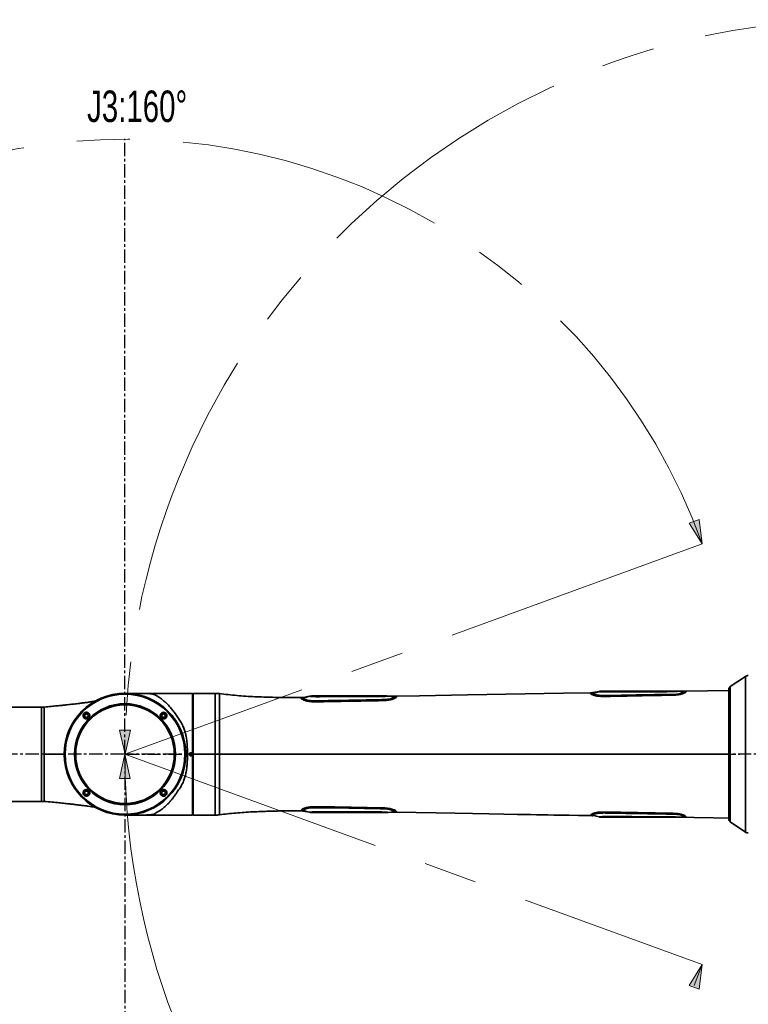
# Model space of a CAD drawing. Header units: millimetres. Extents: x -4 to 420, y 0 to 297.
# Tile 5 of 15: x 112 to 147, y 166 to 213. Entities that reach past the tile are written whole.
import ezdxf

# ---------------------------------------------------------------- set-up
doc = ezdxf.new("R2010")
doc.units = ezdxf.units.MM
doc.linetypes.add('CENTERX2', pattern=[20.32, 12.7, -2.54, 2.54, -2.54])
doc.layers.get('0').update_dxf_attribs({"lineweight": 18})
doc.layers.add('中心线层', color=6, linetype='CENTERX2', lineweight=25)
doc.layers.add('标注层', color=150, linetype='Continuous', lineweight=18)
doc.styles.add('SLDTEXTSTYLE0', font='txt', dxfattribs={"width": 0.7})

# ---------------------------------------------------------------- blocks, each defined once
blk = doc.blocks.new('块1')
at = {"linetype": 'Continuous'}
blk.add_hatch(color=7, dxfattribs=at).paths.add_polyline_path([(5474.3, 5769.8), (5448.8, 5654.8), (5499.8, 5654.8)], flags=0)
at = {"color": 7, "linetype": 'Continuous', "lineweight": 18}
for p, q in [((5474.3, 5769.8), (5448.8, 5654.8)), ((5499.8, 5654.8), (5474.3, 5769.8)), ((5448.8, 5654.8), (5499.8, 5654.8))]:
    blk.add_line(p, q, dxfattribs=at)
blk = doc.blocks.new('SW_CENTERMARKSYMBOL_0_1')
at = {"layer": '中心线层', "color": 0}
blk.add_line((-1, 0), (-700.5, 0), dxfattribs=at)
blk = doc.blocks.new('SW_CENTERMARKSYMBOL_2')
at = {"layer": '中心线层', "color": 0}
for p, q in [((0, 1), (0, 586.5)), ((-1, 0), (-586.5, 0)), ((0, 0), (-0.5, 0)), ((0, 0), (0, 0.5)), ((0, 0), (0, -0.5)), ((0, 0), (0.5, 0)), ((1, 0), (586.5, 0)), ((0, -1), (0, -586.5))]:
    blk.add_line(p, q, dxfattribs=at)
blk = doc.blocks.new('1')
at = {"color": 0, "linetype": 'CENTERX2', "lineweight": 18}
for p, q in [((-7.46701, 10.07119), (-35, 0.05)), ((-35, 0.05), (-7.46701, -9.97119))]:
    blk.add_line(p, q, dxfattribs=at)
at = {"color": 0, "linetype": 'Continuous', "lineweight": 35}
for p, q in [((-5.41346, 3.75707), (-6.13405, 3.26962)), ((-5.41346, -3.65707), (-5.41346, 3.75707)), ((-31.915, 2.95), (-35, 2.95)), ((-31.915, 2.95), (-31.915, 2.95)), ((-31.78515, 0.05), (-31.78515, 2.94965)), ((-31.76015, 2.92473), (-31.76015, -2.825)), ((-31.76, 2.92473), (-31.76015, 2.92473)), ((-31.76, 2.92473), (-31.76, -2.825)), ((-30.7, 2.95), (-31.75, 2.95)), ((-31.75, 2.94987), (-31.75, 0.05)), ((-30.7, 2.95001), (-30.7, 0.05002)), ((-30.5, 2.95399), (-30.5, 0.05)), ((-26.49779, 2.75716), (-26.19779, 2.81531)), ((-25.82277, 2.825), (-22.8241, 2.825)), ((-22.8241, 2.825), (-22.8241, 2.79995)), ((-22.44907, 2.82367), (-22.14907, 2.81568)), ((-22.14948, 2.80584), (-22.14907, 2.81568)), ((-22.14907, 2.81568), (-22.13478, 2.81548)), ((-22.04907, 2.81522), (-22.04907, 2.80898)), ((-12.39058, 3.04096), (-12.69058, 2.98674)), ((-12.39058, 3.04096), (-12.39057, 3.04039)), ((-8.34186, 3.05469), (-8.64186, 3.05067)), ((-8.34186, 3.04804), (-8.34327, 3.03564)), ((-8.34186, 3.05468), (-8.34186, 3.04804)), ((-8.24203, 3.04475), (-8.24186, 3.05298)), ((-6.2, 3.09187), (-8.24186, 3.05623)), ((-8.24186, 3.05623), (-8.24186, 3.05298)), ((-8.24186, 3.05298), (-8.24186, 3.04892)), ((-6.2, 1.06662), (-6.2, 3.14537)), ((-6.13405, 3.26962), (-6.13405, -3.16962)), ((-31.75, 2.8), (-31.76, 2.8)), ((-26.59779, 2.74736), (-26.59779, 2.74096)), ((-26.52961, 2.75228), (-26.49779, 2.75716)), ((-26.49779, 2.75716), (-26.49738, 2.74689)), ((-26.19685, 2.81239), (-26.19739, 2.81363)), ((-38.985, 2.3), (-61.6, 2.3)), ((-38.985, 2.3), (-38.985, 1.175)), ((-38.975, 1.925), (-38.985, 1.925)), ((-38.975, -2.2), (-38.975, 2.3)), ((-38.975, 2.3), (-38.85, 2.3)), ((-38.85, 2.3), (-38.85, 0.05)), ((-31.75, 1.425), (-31.76, 1.425)), ((-38.985, 1.175), (-38.985, -2.2)), ((-38.985, 0.9875), (-38.975, 0.9875)), ((-6.2, -3.04537), (-6.2, 1.06662)), ((-38.85, 0.05), (-38.85, -2.2)), ((-31.78515, -2.85), (-31.78515, 0.05)), ((-31.75, 0.05), (-30.7, 0.05)), ((-31.75, 0.05), (-31.75, -2.85816)), ((-30.7, 0.05), (-30.7, -2.85001)), ((-30.5, 0.05), (-6.2, 0.05)), ((-30.5, 0.05), (-30.5, -2.83619)), ((-38.985, -1.825), (-38.975, -1.825)), ((-61.6, -2.2), (-38.985, -2.2)), ((-38.975, -2.2), (-38.85, -2.2)), ((-31.76, -2.7), (-31.75, -2.7)), ((-26.52961, -2.65227), (-26.49779, -2.65715)), ((-26.49738, -2.64689), (-26.49779, -2.65715)), ((-26.19779, -2.7153), (-26.49779, -2.65715)), ((-26.19779, -2.71455), (-26.19739, -2.71362)), ((-26.19739, -2.71362), (-26.19685, -2.71238)), ((-22.8241, -2.72499), (-25.82277, -2.72499)), ((-22.8241, -2.69994), (-22.8241, -2.72499)), ((-22.14907, -2.71568), (-22.44907, -2.72366)), ((-22.14907, -2.71568), (-22.14948, -2.70584)), ((-22.14907, -2.71568), (-22.13478, -2.71547)), ((-35, -2.85), (-31.78515, -2.85)), ((-31.78515, -2.85), (-31.76015, -2.825)), ((-31.76015, -2.825), (-31.76, -2.825)), ((-31.75, -2.85), (-30.7, -2.85)), ((-12.69057, -2.88162), (-12.69057, -2.88674)), ((-12.39057, -2.94038), (-12.39058, -2.94096)), ((-8.65023, -2.94829), (-8.34294, -2.93625)), ((-8.34186, -2.95468), (-8.64186, -2.95066)), ((-8.34186, -2.94803), (-8.34186, -2.95468)), ((-8.34186, -2.95468), (-8.34186, -2.95274)), ((-8.24186, -2.94891), (-8.24186, -2.95768)), ((-6.13405, -3.16962), (-5.41346, -3.65707))]:
    blk.add_line(p, q, dxfattribs=at)
for points in [[(-31.78515, 2.94965), (-31.83458, 2.94967), (-31.87343, 2.94968)], [(-31.78008, 2.94465), (-31.77043, 2.93501), (-31.76286, 2.92743)], [(-22.14863, 2.79365), (-22.3019, 2.80732), (-22.45516, 2.821)], [(-12.79058, 2.97683), (-14.08099, 2.95431), (-18.6592, 2.87439), (-20.94831, 2.83444), (-22.04907, 2.81522)], [(-8.34327, 3.03564), (-8.34356, 3.03309), (-8.3629, 3.00916), (-8.421, 2.97676), (-8.52906, 2.94259), (-8.67667, 2.91764), (-8.93164, 2.90313), (-9.20148, 2.89866), (-9.47723, 2.89412), (-9.75298, 2.88957), (-10.61962, 2.87528), (-11.33581, 2.86347), (-12.04773, 2.85169), (-12.21738, 2.85043), (-12.38274, 2.85794), (-12.52733, 2.87944), (-12.62723, 2.9113), (-12.67632, 2.94298), (-12.68998, 2.96724), (-12.69058, 2.98674)], [(-12.38356, 3.03874), (-12.53509, 2.99906), (-12.68661, 2.95938)], [(-8.34294, 3.03626), (-8.49658, 3.04228), (-8.65023, 3.04829)], [(-26.1917, 2.81343), (-26.34496, 2.77386), (-26.49823, 2.7343)], [(-22.15081, 2.79353), (-22.16642, 2.76865), (-22.22283, 2.73266), (-22.27129, 2.71287), (-22.33329, 2.69408), (-22.48745, 2.66579), (-22.73011, 2.65083), (-22.9843, 2.64646), (-23.24463, 2.64208), (-23.50495, 2.63768), (-24.32308, 2.62366), (-24.81893, 2.61534), (-25.31474, 2.60785), (-25.80423, 2.60194), (-25.98074, 2.6009), (-26.1545, 2.60887), (-26.31052, 2.63387), (-26.37344, 2.65196), (-26.42265, 2.67166), (-26.48002, 2.70843), (-26.49689, 2.73568), (-26.49779, 2.75716)], [(-26.49641, -2.63476), (-26.34403, -2.6741), (-26.19165, -2.71343)], [(-26.49615, -2.63447), (-26.48002, -2.60842), (-26.42265, -2.57165), (-26.37344, -2.55196), (-26.31052, -2.53387), (-26.1545, -2.50886), (-25.91017, -2.50087), (-25.66228, -2.50346), (-25.40153, -2.50667), (-25.14124, -2.51033), (-24.32308, -2.52365), (-23.57933, -2.53642), (-22.83556, -2.54895), (-22.6599, -2.5529), (-22.48745, -2.56578), (-22.33329, -2.59407), (-22.27129, -2.61286), (-22.22283, -2.63266), (-22.16642, -2.66864), (-22.14993, -2.69491), (-22.14907, -2.71568)], [(-22.45521, -2.721), (-22.30283, -2.7074), (-22.15045, -2.6938)], [(-22.04907, -2.71522), (-21.11514, -2.73153), (-20.16259, -2.74815), (-19.26599, -2.7638), (-18.42531, -2.77848), (-17.6541, -2.79194), (-16.93685, -2.80446), (-16.27355, -2.81604), (-15.66421, -2.82667), (-15.3733, -2.83175), (-15.09652, -2.83658), (-14.83376, -2.84117), (-14.54689, -2.84617), (-14.20517, -2.85214), (-13.81615, -2.85893), (-13.37422, -2.86664), (-12.87936, -2.87528), (-12.79058, -2.87683)], [(-12.68661, -2.85937), (-12.53509, -2.89905), (-12.38356, -2.93874)], [(-8.24187, -2.95623), (-7.85236, -2.96303), (-6.92935, -2.97914), (-6.2, -2.99187)]]:
    blk.add_lwpolyline(points, dxfattribs=at)
for centre, radius in [((-35, 0.05), 2.9), ((-35, 0.05), 2.85981), ((-35, 0.05), 2.40627), ((-35, 0.05), 2.39362), ((-35, 0.05), 2.375), ((-35, 0.05), 2.35), ((-36.83848, 1.88848), 0.085), ((-33.16152, 1.88848), 0.085), ((-36.83848, -1.78848), 0.085), ((-33.16152, -1.78848), 0.085)]:
    blk.add_circle(centre, radius, dxfattribs=at)
at = {"color": 0, "linetype": 'CENTERX2', "lineweight": 18}
for centre, radius, start, end in [((0, 0.05), 35, 275, 265), ((-35, 0.05), 29.3, 20, 340)]:
    blk.add_arc(centre, radius, start, end, dxfattribs=at)
at = {"color": 0, "linetype": 'Continuous', "lineweight": 35}
for centre, radius, start, end in [((-5.27338, 3.55), 0.25, 90, 124.077195), ((-35, 0.05), 2.9, 45, 180.000013), ((-6.05, 3.14537), 0.15, 124.077195, 180), ((-35, 0.05), 2.35, 359.999987, 179.999987), ((-35, 0.05), 2.9, 359.999987, 44.999974), ((-35, 0.05), 2.375, 180.000013, 225), ((-35, 0.05), 2.375, 225, 0.000013), ((-6.05, -3.04537), 0.15, 180, 235.922805), ((-5.27338, -3.45), 0.25, 235.922805, 270)]:
    blk.add_arc(centre, radius, start, end, dxfattribs=at)
for points, knots in [([(-34.30188, 2.9493), (-34.35858, 2.94929), (-34.47236, 2.94928), (-34.62205, 2.94926), (-34.75325, 2.94923), (-34.85702, 2.94925), (-34.90884, 2.9492), (-34.9302, 2.94918)], [0, 0, 0, 0, 0.133009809, 0.266946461, 0.400816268, 0.534549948, 0.628319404, 0.628319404, 0.628319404, 0.628319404]), ([(-34.30188, 2.94929), (-34.29582, 2.94929), (-34.26089, 2.94932), (-34.1971, 2.94919), (-34.10339, 2.94868), (-34.00764, 2.94708), (-33.9131, 2.9434), (-33.83618, 2.93729), (-33.75625, 2.93166), (-33.69363, 2.92452), (-33.637, 2.9118), (-33.61825, 2.88945), (-33.55165, 2.86074), (-33.46841, 2.81732), (-33.35898, 2.75372), (-33.22397, 2.65826), (-33.08844, 2.54592), (-32.95319, 2.41586), (-32.8456, 2.29779), (-32.7593, 2.19375), (-32.69623, 2.11298), (-32.63413, 2.02854), (-32.57243, 1.94064), (-32.51096, 1.84732), (-32.44439, 1.75433), (-32.3773, 1.65846), (-32.31614, 1.55653), (-32.26033, 1.45014), (-32.19945, 1.31444), (-32.13997, 1.14638), (-32.08907, 0.9402), (-32.04863, 0.68906), (-32.02478, 0.39059), (-32.02194, 0.16354), (-32.02052, 0.05)], [0, 0, 0, 0, 0.01431802, 0.08241931, 0.15035132, 0.23970139, 0.32978169, 0.42189574, 0.48958575, 0.55633433, 0.62348544, 0.73337641, 0.84537111, 0.95728657, 1.16341457, 1.37014988, 1.60313675, 1.80483295, 2.01513226, 2.1243796, 2.22939131, 2.3290754, 2.43830899, 2.54347403, 2.64875743, 2.75492171, 2.86108882, 2.96802665, 3.07321459, 3.24962214, 3.42412983, 3.60363505, 3.87118483, 4.13882707, 4.13882707, 4.13882707, 4.13882707]), ([(-31.87343, 2.94968), (-31.8789, 2.94969), (-31.88985, 2.94971), (-31.90356, 2.94984), (-31.91308, 2.94997), (-31.91436, 2.94999), (-31.915, 2.95)], [0, 0, 0, 0, 0.0103941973, 0.0207823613, 0.0311502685, 0.0415758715, 0.0415758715, 0.0415758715, 0.0415758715]), ([(-31.90288, 2.94984), (-31.89861, 2.9498), (-31.89003, 2.94971), (-31.87897, 2.94969), (-31.87343, 2.94968)], [0, 0, 0, 0, 0.0146836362, 0.0294571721, 0.0294571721, 0.0294571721, 0.0294571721]), ([(-31.78515, 2.94965), (-31.78512, 2.94963), (-31.78506, 2.94959), (-31.7845, 2.94905), (-31.78339, 2.94795), (-31.78178, 2.94635), (-31.78064, 2.94522), (-31.78008, 2.94465)], [0, 0, 0, 0, 0.00089285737, 0.00178761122, 0.00356297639, 0.00534266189, 0.00712566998, 0.00712566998, 0.00712566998, 0.00712566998]), ([(-31.76015, 2.92473), (-31.76051, 2.92509), (-31.76139, 2.92595), (-31.76231, 2.92688), (-31.76286, 2.92743)], [0, 0, 0, 0, 0.00157122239, 0.00382486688, 0.00382486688, 0.00382486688, 0.00382486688]), ([(-31.76286, 2.92743), (-31.76231, 2.92688), (-31.76139, 2.92595), (-31.76051, 2.92509), (-31.76015, 2.92473)], [0, 0, 0, 0, 0.00225351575, 0.00382486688, 0.00382486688, 0.00382486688, 0.00382486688]), ([(-30.49884, 2.93604), (-30.52897, 2.94005), (-30.59571, 2.94894), (-30.66305, 2.94963), (-30.7, 2.95001)], [0, 0, 0, 0, 0.091090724, 0.201830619, 0.201830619, 0.201830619, 0.201830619]), ([(-26.59779, 2.74838), (-26.77504, 2.74808), (-27.22881, 2.7473), (-27.96691, 2.75847), (-28.81307, 2.78807), (-29.66128, 2.8386), (-30.22262, 2.90392), (-30.5, 2.93619)], [0, 0, 0, 0, 0.5317661, 1.36133625, 2.21438562, 3.07186477, 3.90949015, 3.90949015, 3.90949015, 3.90949015]), ([(-26.19779, 2.81531), (-26.19964, 2.81473), (-26.20242, 2.81386), (-26.19092, 2.81093), (-26.16289, 2.80896), (-26.13008, 2.8069), (-26.08417, 2.8035), (-26.00971, 2.7979), (-25.88868, 2.78984), (-25.73244, 2.79281), (-25.56479, 2.79308), (-25.39936, 2.79338), (-25.11585, 2.794), (-24.72994, 2.79502), (-24.24166, 2.79649), (-23.76912, 2.79785), (-23.29659, 2.79948), (-22.98156, 2.79979), (-22.82405, 2.79995)], [0, 0, 0, 0, 0.22784094, 0.34150421, 0.3983915, 0.45523226, 0.51204307, 0.56888264, 0.68233115, 0.83347447, 0.97839121, 1.12328324, 1.26816752, 1.72353537, 2.1375006, 2.55146983, 2.96544159, 3.37940806, 3.37940806, 3.37940806, 3.37940806]), ([(-26.19739, 2.81363), (-26.19754, 2.81397), (-26.19806, 2.8151), (-26.1979, 2.81522), (-26.19779, 2.81531)], [0, 0, 0, 0, 0.00054159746, 0.00180995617, 0.00180995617, 0.00180995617, 0.00180995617]), ([(-26.09779, 2.82497), (-26.09981, 2.82497), (-26.10604, 2.82496), (-26.12224, 2.82425), (-26.14461, 2.82232), (-26.16712, 2.81937), (-26.18538, 2.81633), (-26.19376, 2.81461), (-26.19779, 2.81378)], [0, 0, 0, 0, 0.006025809, 0.018638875, 0.046813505, 0.075480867, 0.088606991, 0.100782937, 0.100782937, 0.100782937, 0.100782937]), ([(-26.09779, 2.825), (-26.09611, 2.825), (-26.09359, 2.825), (-26.06897, 2.825), (-26.03739, 2.825), (-25.99045, 2.825), (-25.91865, 2.825), (-25.86061, 2.825), (-25.82277, 2.825)], [0, 0, 0, 0, 0.068782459, 0.103608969, 0.137509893, 0.16951497, 0.206240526, 0.275021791, 0.275021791, 0.275021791, 0.275021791]), ([(-22.8241, 2.825), (-22.78626, 2.825), (-22.72822, 2.825), (-22.65642, 2.825), (-22.61033, 2.825), (-22.57837, 2.825), (-22.55329, 2.825), (-22.55074, 2.825), (-22.54907, 2.825)], [0, 0, 0, 0, 0.068782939, 0.105503, 0.137511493, 0.169540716, 0.206241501, 0.275023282, 0.275023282, 0.275023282, 0.275023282]), ([(-22.82405, 2.79995), (-22.78821, 2.80066), (-22.7166, 2.80207), (-22.61256, 2.8085), (-22.52404, 2.81442), (-22.4653, 2.81797), (-22.44575, 2.82091), (-22.44991, 2.82326), (-22.44935, 2.82353), (-22.44907, 2.82367)], [0, 0, 0, 0, 0.0474527, 0.094819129, 0.14202526, 0.189278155, 0.252403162, 0.315758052, 0.379118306, 0.379118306, 0.379118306, 0.379118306]), ([(-22.44907, 2.82241), (-22.45307, 2.82258), (-22.47016, 2.82329), (-22.49847, 2.82419), (-22.52514, 2.8248), (-22.54319, 2.82501), (-22.55104, 2.825), (-22.55493, 2.825)], [0, 0, 0, 0, 0.012522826, 0.05345622, 0.080993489, 0.093589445, 0.105892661, 0.105892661, 0.105892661, 0.105892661]), ([(-22.14907, 2.81568), (-22.14414, 2.81393), (-22.13908, 2.81213), (-22.15051, 2.79399), (-22.15081, 2.79353)], [0, 0, 0, 0, 0.0254491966, 0.0261238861, 0.0261238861, 0.0261238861, 0.0261238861]), ([(-22.04907, 2.80827), (-22.06184, 2.81018), (-22.08687, 2.81392), (-22.11903, 2.81487), (-22.13479, 2.81533)], [0, 0, 0, 0, 0.0438976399, 0.0860802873, 0.0860802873, 0.0860802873, 0.0860802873]), ([(-22.13478, 2.81548), (-22.12054, 2.8152), (-22.09197, 2.81464), (-22.0634, 2.81503), (-22.04907, 2.81522)], [0, 0, 0, 0, 0.0427411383, 0.0857193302, 0.0857193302, 0.0857193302, 0.0857193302]), ([(-8.24186, 3.04892), (-8.24143, 3.04314), (-8.24059, 3.03158), (-8.26453, 2.99771), (-8.32805, 2.96123), (-8.40796, 2.93167), (-8.48127, 2.91107), (-8.56536, 2.89358), (-8.68733, 2.87573), (-8.84995, 2.86438), (-9.04164, 2.86133), (-9.66074, 2.8495), (-10.52532, 2.83371), (-11.38929, 2.81759), (-11.82233, 2.80951), (-12.00906, 2.80608), (-12.19886, 2.80238), (-12.35892, 2.80891), (-12.47842, 2.82329), (-12.56081, 2.83853), (-12.63219, 2.85721), (-12.70938, 2.88461), (-12.76982, 2.9194), (-12.79201, 2.95182), (-12.79019, 2.97166), (-12.79067, 2.97954), (-12.79061, 2.97387), (-12.79058, 2.97103)], [0, 0, 0, 0, 0.15079961, 0.3013592, 0.45158085, 0.52690252, 0.60221934, 0.67754519, 0.75288894, 0.90340414, 1.0529611, 1.19480162, 2.33042131, 3.04584778, 3.18630135, 3.32857477, 3.47628775, 3.62369344, 3.69823845, 3.77276593, 3.84728691, 3.92181325, 4.07047083, 4.21946016, 4.36866951, 4.51789687, 4.66757444, 4.66757444, 4.66757444, 4.66757444]), ([(-12.79058, 2.97103), (-12.77148, 2.97194), (-12.73798, 2.97353), (-12.70482, 2.97919), (-12.69057, 2.98162)], [0, 0, 0, 0, 0.057390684, 0.100654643, 0.100654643, 0.100654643, 0.100654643]), ([(-12.69058, 2.97698), (-12.69832, 2.97554), (-12.7163, 2.97221), (-12.74034, 2.96806), (-12.76444, 2.96461), (-12.7827, 2.96402), (-12.79056, 2.96377)], [0, 0, 0, 0, 0.021746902, 0.050497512, 0.079246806, 0.100994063, 0.100994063, 0.100994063, 0.100994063]), ([(-12.01571, 3.02175), (-12.05155, 3.02181), (-12.12314, 3.02192), (-12.22729, 3.02467), (-12.31581, 3.02772), (-12.3744, 3.0313), (-12.3939, 3.03597), (-12.38974, 3.04032), (-12.3903, 3.04075), (-12.39058, 3.04096)], [0, 0, 0, 0, 0.047656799, 0.095221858, 0.142625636, 0.190077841, 0.253469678, 0.31708942, 0.380715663, 0.380715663, 0.380715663, 0.380715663]), ([(-12.28987, 3.05), (-12.3068, 3.04937), (-12.34121, 3.0481), (-12.37395, 3.04333), (-12.39058, 3.0409)], [0, 0, 0, 0, 0.049801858, 0.101194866, 0.101194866, 0.101194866, 0.101194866]), ([(-12.01544, 3.05), (-12.0537, 3.05), (-12.11127, 3.05), (-12.18302, 3.05), (-12.22985, 3.05), (-12.26174, 3.05), (-12.28638, 3.05), (-12.2889, 3.05), (-12.29058, 3.05)], [0, 0, 0, 0, 0.069545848, 0.10461955, 0.13756954, 0.171489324, 0.206326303, 0.275138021, 0.275138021, 0.275138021, 0.275138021]), ([(-8.64186, 3.05067), (-8.64122, 3.05037), (-8.64028, 3.04993), (-8.64471, 3.04715), (-8.67497, 3.04478), (-8.72359, 3.04252), (-8.78646, 3.04009), (-8.91369, 3.03564), (-9.10199, 3.03047), (-9.32528, 3.02877), (-9.65286, 3.02818), (-10.03411, 3.02702), (-10.46911, 3.02589), (-10.85573, 3.02485), (-11.24247, 3.02382), (-11.62914, 3.02279), (-11.88693, 3.0221), (-12.01571, 3.02175)], [0, 0, 0, 0, 0.21179616, 0.31745096, 0.42226295, 0.47430125, 0.52581636, 0.62776684, 0.82110634, 1.01836034, 1.21605484, 1.68212642, 2.02107754, 2.35989087, 2.69879823, 3.03803082, 3.3766848, 3.3766848, 3.3766848, 3.3766848]), ([(-12.01571, 3.02175), (-12.01568, 3.03011), (-12.01562, 3.04486), (-12.01549, 3.04845), (-12.01544, 3.05)], [0, 0, 0, 0, 0.0159974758, 0.0282525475, 0.0282525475, 0.0282525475, 0.0282525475]), ([(-8.74186, 3.05), (-8.7431, 3.05), (-8.74469, 3.05), (-8.75662, 3.05), (-8.76702, 3.05), (-8.78521, 3.05), (-8.81855, 3.05), (-8.8611, 3.05), (-8.90814, 3.05), (-8.98027, 3.05), (-9.09306, 3.05), (-9.23659, 3.05), (-9.3457, 3.05), (-9.40689, 3.05), (-9.42826, 3.05), (-9.45477, 3.05), (-9.50037, 3.05), (-9.57019, 3.05), (-9.68419, 3.05), (-9.83885, 3.05), (-10.03948, 3.05), (-10.19409, 3.05), (-10.29127, 3.05), (-10.31964, 3.05), (-10.35028, 3.05), (-10.38321, 3.05), (-10.41842, 3.05), (-10.51181, 3.05), (-10.62227, 3.05), (-10.75117, 3.05), (-10.84403, 3.05), (-10.94335, 3.05), (-11.04708, 3.05), (-11.17589, 3.05), (-11.32762, 3.05), (-11.5195, 3.05), (-11.70275, 3.05), (-11.83476, 3.05), (-11.89311, 3.05), (-11.90256, 3.05), (-11.90516, 3.05), (-11.91445, 3.05), (-11.93049, 3.05), (-11.9527, 3.05), (-11.9715, 3.05), (-11.98974, 3.05), (-12.00343, 3.05), (-12.01242, 3.05), (-12.01468, 3.05), (-12.01524, 3.05), (-12.01539, 3.05), (-12.01543, 3.05), (-12.01544, 3.05), (-12.01544, 3.05), (-12.01544, 3.05)], [0, 0, 0, 0, 0.09321345, 0.11895346, 0.14294084, 0.1864734, 0.23297205, 0.27952546, 0.32334357, 0.37281126, 0.48675383, 0.64332172, 0.78176906, 0.79718312, 0.81746307, 0.84260961, 0.87262345, 0.9472488, 1.04133981, 1.19707504, 1.38741575, 1.61236193, 1.63710699, 1.6640171, 1.69309084, 1.72433034, 1.75773348, 1.79330167, 1.990134, 2.07208998, 2.16018133, 2.25440876, 2.35477227, 2.45541639, 2.62101699, 2.78661759, 3.00150898, 3.14257375, 3.16233982, 3.16758033, 3.16947961, 3.1697263, 3.19403806, 3.21511179, 3.23294749, 3.24754444, 3.26702424, 3.27190709, 3.27313417, 3.27344447, 3.27352293, 3.27354343, 3.2735512, 3.27355191, 3.27355191, 3.27355191, 3.27355191]), ([(-8.64186, 3.05066), (-8.65849, 3.05047), (-8.69099, 3.05011), (-8.72564, 3.05004), (-8.74256, 3.05)], [0, 0, 0, 0, 0.051559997, 0.100704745, 0.100704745, 0.100704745, 0.100704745]), ([(-8.34186, 3.04804), (-8.32285, 3.04809), (-8.28951, 3.04817), (-8.25618, 3.04869), (-8.24186, 3.04892)], [0, 0, 0, 0, 0.057030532, 0.100004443, 0.100004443, 0.100004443, 0.100004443]), ([(-36.4101, 2.58029), (-36.44633, 2.57421), (-36.53332, 2.55959), (-36.69974, 2.53452), (-36.88106, 2.50918), (-37.07634, 2.48366), (-37.2963, 2.45669), (-37.54943, 2.42762), (-37.79, 2.40166), (-38.02181, 2.3778), (-38.25304, 2.35493), (-38.53369, 2.32828), (-38.73852, 2.30997), (-38.85, 2.30001)], [0, 0, 0, 0, 0.14788766, 0.35512567, 0.55225056, 0.74133183, 0.96948312, 1.21890855, 1.48716109, 1.66441442, 1.88141268, 2.14351975, 2.45649683, 2.45649683, 2.45649683, 2.45649683]), ([(-23.18805, 2.59684), (-23.56615, 2.5896), (-24.27066, 2.57611), (-25.03928, 2.56162), (-25.49397, 2.55465), (-25.68965, 2.55216), (-25.88833, 2.54906), (-26.08465, 2.55041), (-26.2689, 2.5693), (-26.42202, 2.60561), (-26.52876, 2.65104), (-26.58428, 2.69274), (-26.59917, 2.72472), (-26.59825, 2.73555), (-26.59779, 2.74096)], [0, 0, 0, 0, 0.98441258, 1.83427875, 2.00110743, 2.16820156, 2.34360292, 2.51875584, 2.6776576, 2.83630364, 2.99498207, 3.15390811, 3.31311361, 3.47248481, 3.47248481, 3.47248481, 3.47248481]), ([(-26.59779, 2.74736), (-26.57864, 2.74768), (-26.55578, 2.74806), (-26.53326, 2.75169), (-26.52961, 2.75228)], [0, 0, 0, 0, 0.057336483, 0.0684270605, 0.0684270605, 0.0684270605, 0.0684270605]), ([(-26.52955, 2.75192), (-26.54268, 2.75021), (-26.5691, 2.74676), (-26.58819, 2.74246), (-26.59779, 2.7403)], [0, 0, 0, 0, 0.0344115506, 0.0692577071, 0.0692577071, 0.0692577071, 0.0692577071]), ([(-22.04907, 2.80898), (-22.04861, 2.80368), (-22.04768, 2.79308), (-22.06281, 2.76139), (-22.11911, 2.71936), (-22.22692, 2.67272), (-22.38079, 2.63391), (-22.55958, 2.61173), (-22.74241, 2.6047), (-22.9518, 2.60149), (-23.09986, 2.59857), (-23.18805, 2.59684)], [0, 0, 0, 0, 0.12801799, 0.25589873, 0.38354988, 0.51100784, 0.63844502, 0.76609525, 0.89403101, 1.01869499, 1.20236797, 1.20236797, 1.20236797, 1.20236797]), ([(-36.95794, 1.78406), (-36.95249, 1.77846), (-36.93606, 1.76156), (-36.89965, 1.73987), (-36.84825, 1.72792), (-36.79354, 1.73443), (-36.74471, 1.75856), (-36.70707, 1.79694), (-36.6842, 1.84502), (-36.67815, 1.8979), (-36.68974, 1.95037), (-36.71299, 1.98786), (-36.74276, 2.01684), (-36.77879, 2.03892), (-36.83027, 2.05083), (-36.88487, 2.04448), (-36.93374, 2.0205), (-36.97152, 1.98219), (-36.99462, 1.93393), (-37.00051, 1.88106), (-36.9896, 1.82772), (-36.9686, 1.79876), (-36.95794, 1.78406)], [0, 0, 0, 0, 0.023711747, 0.07152803, 0.126380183, 0.180602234, 0.233754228, 0.28592964, 0.337720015, 0.389886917, 0.442987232, 0.497426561, 0.521140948, 0.568957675, 0.623657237, 0.677648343, 0.730696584, 0.782997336, 0.835015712, 0.887302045, 0.940305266, 0.994911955, 0.994911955, 0.994911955, 0.994911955]), ([(-36.73241, 1.99454), (-36.73031, 1.99236), (-36.72285, 1.98462), (-36.70701, 1.96349), (-36.69039, 1.92595), (-36.68606, 1.87537), (-36.69932, 1.82511), (-36.72815, 1.78276), (-36.76867, 1.75262), (-36.81644, 1.73734), (-36.86679, 1.73833), (-36.91109, 1.75462), (-36.93752, 1.77484), (-36.95394, 1.79225), (-36.96987, 1.81322), (-36.98649, 1.85078), (-36.99091, 1.90129), (-36.97779, 1.95148), (-36.94909, 1.99392), (-36.90853, 2.02423), (-36.86052, 2.03966), (-36.8102, 2.03849), (-36.76534, 2.0227), (-36.74253, 2.0032), (-36.73241, 1.99454)], [0, 0, 0, 0, 0.009226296, 0.032680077, 0.080012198, 0.131892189, 0.18285765, 0.232629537, 0.281555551, 0.330404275, 0.379951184, 0.430621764, 0.470985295, 0.479944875, 0.503399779, 0.550735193, 0.602386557, 0.65312774, 0.70288887, 0.752022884, 0.801098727, 0.850681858, 0.901161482, 0.941438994, 0.941438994, 0.941438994, 0.941438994]), ([(-33.27267, 1.77733), (-33.26678, 1.77195), (-33.24901, 1.75572), (-33.21134, 1.73651), (-33.16029, 1.72791), (-33.10742, 1.73684), (-33.05988, 1.76294), (-33.02333, 1.8039), (-33.00257, 1.85508), (-33.0003, 1.91019), (-33.01615, 1.96136), (-33.04158, 1.99631), (-33.07243, 2.02282), (-33.10982, 2.04242), (-33.16109, 2.05088), (-33.21397, 2.04188), (-33.26141, 2.01576), (-33.29784, 1.97492), (-33.31866, 1.92376), (-33.32077, 1.86881), (-33.30557, 1.81687), (-33.28331, 1.79012), (-33.27267, 1.77733)], [0, 0, 0, 0, 0.023725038, 0.071613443, 0.12369919, 0.176639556, 0.230641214, 0.285406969, 0.340305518, 0.394685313, 0.448165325, 0.497468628, 0.521195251, 0.569078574, 0.621310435, 0.674183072, 0.727964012, 0.782547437, 0.837480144, 0.892080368, 0.945754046, 0.994941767, 0.994941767, 0.994941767, 0.994941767]), ([(-33.05546, 1.99454), (-33.05014, 1.9887), (-33.0341, 1.97105), (-33.01593, 1.93405), (-33.00877, 1.88484), (-33.01835, 1.83501), (-33.04401, 1.79064), (-33.08348, 1.7569), (-33.13239, 1.73827), (-33.18473, 1.73727), (-33.23176, 1.75308), (-33.26378, 1.77698), (-33.28868, 1.80616), (-33.30718, 1.84275), (-33.31424, 1.89197), (-33.30479, 1.94173), (-33.27911, 1.98625), (-33.23955, 2.02008), (-33.1905, 2.03874), (-33.13841, 2.03952), (-33.09082, 2.02434), (-33.0666, 2.00394), (-33.05546, 1.99454)], [0, 0, 0, 0, 0.023471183, 0.070884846, 0.120170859, 0.170187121, 0.22118256, 0.273026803, 0.325211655, 0.376988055, 0.427731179, 0.47068623, 0.494158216, 0.541577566, 0.590714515, 0.640816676, 0.692061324, 0.744094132, 0.796226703, 0.847754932, 0.898293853, 0.941378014, 0.941378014, 0.941378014, 0.941378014]), ([(-38.85, 0.05), (-38.7998, 0.05), (-38.69336, 0.05), (-38.53253, 0.05), (-38.36964, 0.05), (-38.21518, 0.05), (-38.07788, 0.05), (-37.97312, 0.05), (-37.91028, 0.05), (-37.90796, 0.05), (-37.90734, 0.05)], [0, 0, 0, 0, 0.112003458, 0.237472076, 0.371410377, 0.508329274, 0.643261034, 0.772837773, 0.896938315, 0.942662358, 0.942662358, 0.942662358, 0.942662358]), ([(-37.9, 0.05), (-37.89999, 0.04435), (-37.89997, 0.0352), (-37.89988, 0.02335), (-37.89979, 0.01432), (-37.89969, 0.00727), (-37.8996, 0.00143), (-37.89958, 0.00054), (-37.89957, 0)], [0, 0, 0, 0, 0.010757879, 0.0174429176, 0.0249770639, 0.0325258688, 0.0392201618, 0.0500018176, 0.0500018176, 0.0500018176, 0.0500018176]), ([(-32.02052, 0.05), (-32.02121, -0.02588), (-32.02258, -0.17701), (-32.03344, -0.40087), (-32.05398, -0.62195), (-32.08828, -0.83618), (-32.13878, -1.04227), (-32.19765, -1.20982), (-32.25782, -1.34492), (-32.31319, -1.45128), (-32.37429, -1.55376), (-32.44159, -1.65064), (-32.51458, -1.75221), (-32.58546, -1.86021), (-32.66305, -1.96885), (-32.7422, -2.07282), (-32.83149, -2.18136), (-32.93189, -2.29288), (-33.04319, -2.40361), (-33.15824, -2.50493), (-33.27224, -2.59358), (-33.38423, -2.66853), (-33.48152, -2.72546), (-33.57237, -2.76839), (-33.61773, -2.79679), (-33.65074, -2.81509), (-33.69032, -2.82353), (-33.72964, -2.82868), (-33.76231, -2.83189), (-33.79906, -2.83433), (-33.83547, -2.8375), (-33.87534, -2.84054), (-33.91931, -2.84326), (-33.97228, -2.84573), (-34.03683, -2.84763), (-34.11632, -2.84876), (-34.20054, -2.84919), (-34.26343, -2.84935), (-34.29765, -2.84928), (-34.30325, -2.84927)], [0, 0, 0, 0, 0.17892454, 0.35635285, 0.53156339, 0.71187369, 0.88618682, 1.06135641, 1.16596406, 1.27229264, 1.37881975, 1.48619779, 1.59239072, 1.72468017, 1.85676569, 1.98585033, 2.12138206, 2.29650779, 2.47317927, 2.65435212, 2.84153934, 3.01568211, 3.1879054, 3.32169423, 3.45492605, 3.52120754, 3.58798859, 3.62078035, 3.65487453, 3.68864298, 3.72237592, 3.76856448, 3.81370714, 3.85709608, 3.9244132, 3.99213431, 4.05917526, 4.12685893, 4.14011166, 4.14011166, 4.14011166, 4.14011166]), ([(-32.09996, 0.05), (-32.10001, 0.03615), (-32.1001, 0.00881), (-32.10066, -0.01848), (-32.10093, -0.03194)], [0, 0, 0, 0, 0.0415207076, 0.0819435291, 0.0819435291, 0.0819435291, 0.0819435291]), ([(-32.09996, 0.05), (-32.0975, 0.05), (-32.09264, 0.05), (-32.07416, 0.05), (-32.04963, 0.05), (-32.03032, 0.05), (-32.02052, 0.05)], [0, 0, 0, 0, 0.0200308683, 0.0396451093, 0.0592586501, 0.0794380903, 0.0794380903, 0.0794380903, 0.0794380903]), ([(-31.93515, 0.05), (-31.93402, 0.05982), (-31.93177, 0.07947), (-31.91443, 0.10426), (-31.88965, 0.12161), (-31.86998, 0.12387), (-31.86015, 0.125)], [0, 0, 0, 0, 0.029362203, 0.05872388, 0.088094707, 0.117489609, 0.117489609, 0.117489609, 0.117489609]), ([(-31.86015, -0.025), (-31.86997, -0.02387), (-31.88963, -0.02162), (-31.91442, -0.00428), (-31.93177, 0.02052), (-31.93402, 0.04018), (-31.93515, 0.05)], [0, 0, 0, 0, 0.029359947, 0.058740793, 0.088129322, 0.117490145, 0.117490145, 0.117490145, 0.117490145]), ([(-31.86015, 0.125), (-31.85032, 0.12387), (-31.83067, 0.12162), (-31.8059, 0.10429), (-31.78854, 0.07951), (-31.78628, 0.05985), (-31.78515, 0.05)], [0, 0, 0, 0, 0.029372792, 0.058720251, 0.088053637, 0.117486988, 0.117486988, 0.117486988, 0.117486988]), ([(-31.78515, 0.05), (-31.78628, 0.04016), (-31.78854, 0.0205), (-31.80589, -0.00429), (-31.83068, -0.02162), (-31.85033, -0.02387), (-31.86015, -0.025)], [0, 0, 0, 0, 0.029398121, 0.058770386, 0.088129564, 0.11748663, 0.11748663, 0.11748663, 0.11748663]), ([(-30.7, 0.05002), (-30.66653, 0.05002), (-30.59958, 0.05001), (-30.53319, 0.05), (-30.5, 0.05)], [0, 0, 0, 0, 0.099997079, 0.200003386, 0.200003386, 0.200003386, 0.200003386]), ([(-36.95148, -1.90148), (-36.94559, -1.90685), (-36.92782, -1.92307), (-36.8901, -1.94232), (-36.83894, -1.95091), (-36.78603, -1.94188), (-36.7386, -1.91576), (-36.70215, -1.87491), (-36.68139, -1.82381), (-36.67908, -1.76866), (-36.69496, -1.71743), (-36.72041, -1.68247), (-36.75123, -1.65598), (-36.78857, -1.63641), (-36.83974, -1.62794), (-36.89257, -1.63684), (-36.94012, -1.66295), (-36.97666, -1.70388), (-36.99747, -1.75512), (-36.99955, -1.81003), (-36.98438, -1.86191), (-36.96215, -1.88865), (-36.95148, -1.90148)], [0, 0, 0, 0, 0.023726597, 0.071607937, 0.123839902, 0.17671536, 0.230492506, 0.285077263, 0.340009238, 0.394609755, 0.448284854, 0.497473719, 0.521199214, 0.569087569, 0.62117628, 0.674113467, 0.72811486, 0.782880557, 0.83777879, 0.892158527, 0.945637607, 0.99494088, 0.99494088, 0.99494088, 0.99494088]), ([(-36.73241, -1.68241), (-36.7271, -1.68826), (-36.71106, -1.70591), (-36.69291, -1.74285), (-36.68574, -1.79195), (-36.69522, -1.84174), (-36.72088, -1.88625), (-36.76046, -1.92009), (-36.80946, -1.93871), (-36.86173, -1.93966), (-36.9087, -1.92388), (-36.94071, -1.9), (-36.96564, -1.87079), (-36.98417, -1.83414), (-36.99121, -1.78481), (-36.98166, -1.73502), (-36.95598, -1.69063), (-36.91653, -1.65691), (-36.86757, -1.63823), (-36.81541, -1.63741), (-36.76775, -1.65262), (-36.74352, -1.67305), (-36.73241, -1.68241)], [0, 0, 0, 0, 0.02347066, 0.070890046, 0.120027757, 0.170129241, 0.221373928, 0.273408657, 0.325538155, 0.377066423, 0.427605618, 0.470693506, 0.494163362, 0.541578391, 0.590863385, 0.640879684, 0.691875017, 0.743723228, 0.795907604, 0.847684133, 0.89842467, 0.941379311, 0.941379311, 0.941379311, 0.941379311]), ([(-33.26591, -1.90796), (-33.25984, -1.91289), (-33.24152, -1.92774), (-33.20281, -1.94498), (-33.15045, -1.95077), (-33.09713, -1.93798), (-33.05161, -1.90857), (-33.01861, -1.86625), (-33.00131, -1.81574), (-33.00137, -1.7623), (-33.01612, -1.71995), (-33.03343, -1.69392), (-33.04384, -1.68192), (-33.05034, -1.67536), (-33.05947, -1.66692), (-33.0801, -1.65119), (-33.11852, -1.63366), (-33.17105, -1.62806), (-33.2244, -1.64095), (-33.26986, -1.67051), (-33.30267, -1.71278), (-33.31991, -1.76316), (-33.31969, -1.81628), (-33.30267, -1.8681), (-33.27827, -1.89456), (-33.26591, -1.90796)], [0, 0, 0, 0, 0.023707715, 0.071522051, 0.12598677, 0.179640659, 0.23238175, 0.284514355, 0.336555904, 0.389041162, 0.442343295, 0.469554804, 0.483518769, 0.490547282, 0.497590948, 0.52129869, 0.569108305, 0.62378131, 0.677650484, 0.730410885, 0.782360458, 0.834193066, 0.886629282, 0.940099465, 0.994969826, 0.994969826, 0.994969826, 0.994969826]), ([(-33.05546, -1.68241), (-33.05026, -1.68812), (-33.03456, -1.70535), (-33.01608, -1.74222), (-33.00857, -1.79229), (-33.01878, -1.84329), (-33.04503, -1.88741), (-33.08388, -1.92005), (-33.13091, -1.93813), (-33.18132, -1.93998), (-33.22636, -1.92625), (-33.25377, -1.9077), (-33.27111, -1.89134), (-33.28824, -1.87136), (-33.30705, -1.83484), (-33.31447, -1.78461), (-33.30424, -1.73354), (-33.2779, -1.68942), (-33.23911, -1.6569), (-33.19229, -1.63888), (-33.14203, -1.63693), (-33.09704, -1.6506), (-33.06935, -1.66905), (-33.05764, -1.68031), (-33.05546, -1.68241)], [0, 0, 0, 0, 0.023454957, 0.070790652, 0.122574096, 0.17349431, 0.223409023, 0.272616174, 0.321661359, 0.371124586, 0.421438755, 0.46147946, 0.470473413, 0.493927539, 0.541258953, 0.593249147, 0.644418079, 0.694390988, 0.743420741, 0.792224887, 0.841607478, 0.892073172, 0.932247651, 0.941476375, 0.941476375, 0.941476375, 0.941476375]), ([(-38.85, -2.2), (-38.7236, -2.21132), (-38.48779, -2.23244), (-38.15974, -2.26394), (-37.8789, -2.29232), (-37.64015, -2.31773), (-37.42613, -2.34166), (-37.23733, -2.36386), (-37.06299, -2.38545), (-36.90406, -2.40615), (-36.7483, -2.42761), (-36.6007, -2.44938), (-36.483, -2.46783), (-36.4217, -2.47847), (-36.39988, -2.48226)], [0, 0, 0, 0, 0.35114866, 0.65507548, 0.91735003, 1.14279676, 1.33553307, 1.53564414, 1.69809735, 1.85994084, 2.0307005, 2.20555767, 2.3738656, 2.46689861, 2.46689861, 2.46689861, 2.46689861]), ([(-30.5, -2.83619), (-30.2399, -2.80565), (-29.7135, -2.74383), (-28.91734, -2.69362), (-28.12091, -2.66256), (-27.34776, -2.64835), (-26.84205, -2.64777), (-26.59779, -2.64749)], [0, 0, 0, 0, 0.7855519, 1.58982535, 2.3923528, 3.17670781, 3.90949889, 3.90949889, 3.90949889, 3.90949889]), ([(-26.59771, -2.63986), (-26.59808, -2.63512), (-26.59886, -2.62521), (-26.58735, -2.59787), (-26.54923, -2.56561), (-26.48893, -2.53296), (-26.40118, -2.50101), (-26.28986, -2.47468), (-26.1632, -2.45756), (-26.02975, -2.44995), (-25.89483, -2.44937), (-25.71806, -2.45179), (-25.50063, -2.4545), (-24.6433, -2.46789), (-23.87289, -2.48321), (-23.18805, -2.49683)], [0, 0, 0, 0, 0.14322474, 0.29937777, 0.41646079, 0.53345872, 0.6503972, 0.7673475, 0.88435337, 1.00146978, 1.11867689, 1.23590699, 1.46244794, 1.68558903, 3.47146458, 3.47146458, 3.47146458, 3.47146458]), ([(-26.59779, -2.64736), (-26.59795, -2.6472), (-26.59812, -2.64703), (-26.59774, -2.64038), (-26.59771, -2.63986)], [0, 0, 0, 0, 0.00693702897, 0.00751724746, 0.00751724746, 0.00751724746, 0.00751724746]), ([(-26.59779, -2.64029), (-26.58819, -2.64245), (-26.5691, -2.64676), (-26.54268, -2.6502), (-26.52955, -2.65192)], [0, 0, 0, 0, 0.0348462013, 0.0692578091, 0.0692578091, 0.0692578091, 0.0692578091]), ([(-26.59779, -2.64736), (-26.57864, -2.64767), (-26.55578, -2.64805), (-26.53326, -2.65168), (-26.52961, -2.65227)], [0, 0, 0, 0, 0.0573364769, 0.0684271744, 0.0684271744, 0.0684271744, 0.0684271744]), ([(-26.49779, -2.65715), (-26.50284, -2.65538), (-26.50799, -2.65357), (-26.4964, -2.63487), (-26.49615, -2.63447)], [0, 0, 0, 0, 0.0261065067, 0.0266819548, 0.0266819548, 0.0266819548, 0.0266819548]), ([(-22.82405, -2.69994), (-22.98156, -2.69979), (-23.29659, -2.69948), (-23.76912, -2.69783), (-24.24166, -2.69656), (-24.87167, -2.69421), (-25.38367, -2.69516), (-25.7797, -2.69181), (-25.90424, -2.6908), (-26.0097, -2.6979), (-26.08417, -2.70349), (-26.13008, -2.70689), (-26.16289, -2.70895), (-26.19092, -2.71093), (-26.20242, -2.71386), (-26.19964, -2.71472), (-26.19779, -2.7153)], [0, 0, 0, 0, 0.4139636, 0.8279325, 1.24189886, 1.65586123, 2.48376136, 2.58718238, 2.69708291, 2.81053063, 2.86736983, 2.92418023, 2.98102061, 3.0379075, 3.15156999, 3.37940934, 3.37940934, 3.37940934, 3.37940934]), ([(-26.19779, -2.71377), (-26.19375, -2.7146), (-26.17586, -2.71826), (-26.14862, -2.72194), (-26.12224, -2.72426), (-26.10402, -2.72502), (-26.09581, -2.725), (-26.09182, -2.72499)], [0, 0, 0, 0, 0.012197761, 0.053919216, 0.082144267, 0.094779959, 0.106752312, 0.106752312, 0.106752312, 0.106752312]), ([(-25.82277, -2.72499), (-25.86061, -2.72499), (-25.91864, -2.72499), (-25.99044, -2.72499), (-26.03744, -2.72499), (-26.069, -2.72499), (-26.09359, -2.72499), (-26.09611, -2.72499), (-26.09779, -2.72499)], [0, 0, 0, 0, 0.068781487, 0.105491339, 0.137512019, 0.171529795, 0.20623911, 0.275021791, 0.275021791, 0.275021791, 0.275021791]), ([(-23.18805, -2.49683), (-23.1114, -2.49836), (-22.95614, -2.50144), (-22.76043, -2.50408), (-22.60113, -2.51034), (-22.4817, -2.52082), (-22.36801, -2.53836), (-22.26603, -2.56274), (-22.18182, -2.59164), (-22.11905, -2.62167), (-22.07816, -2.64971), (-22.04914, -2.68136), (-22.04905, -2.70913), (-22.04906, -2.71319), (-22.04907, -2.71522)], [0, 0, 0, 0, 0.1448042, 0.29328205, 0.3696219, 0.44591422, 0.52215689, 0.59836581, 0.67456775, 0.7507879, 0.82704388, 0.90334077, 1.0559169, 1.2085969, 1.2085969, 1.2085969, 1.2085969]), ([(-22.54907, -2.72499), (-22.55074, -2.72499), (-22.55329, -2.72499), (-22.57837, -2.72499), (-22.61031, -2.72499), (-22.65641, -2.72499), (-22.72821, -2.72499), (-22.78626, -2.72499), (-22.8241, -2.72499)], [0, 0, 0, 0, 0.06878178, 0.105467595, 0.137511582, 0.169505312, 0.206240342, 0.275023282, 0.275023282, 0.275023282, 0.275023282]), ([(-22.44907, -2.72366), (-22.44935, -2.72353), (-22.44991, -2.72325), (-22.44575, -2.7209), (-22.4653, -2.71797), (-22.52404, -2.71441), (-22.61256, -2.7085), (-22.7166, -2.70206), (-22.78821, -2.70065), (-22.82405, -2.69994)], [0, 0, 0, 0, 0.063360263, 0.126715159, 0.189840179, 0.23709308, 0.284299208, 0.331665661, 0.379118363, 0.379118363, 0.379118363, 0.379118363]), ([(-22.55493, -2.72499), (-22.55102, -2.725), (-22.53442, -2.725), (-22.50637, -2.7244), (-22.4796, -2.72358), (-22.4612, -2.72291), (-22.45305, -2.72257), (-22.44907, -2.72241)], [0, 0, 0, 0, 0.012305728, 0.052253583, 0.08025822, 0.093367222, 0.105892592, 0.105892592, 0.105892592, 0.105892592]), ([(-22.14907, -2.71049), (-22.14681, -2.71193), (-22.14227, -2.71482), (-22.13728, -2.71516), (-22.13479, -2.71533)], [0, 0, 0, 0, 0.0076588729, 0.0153296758, 0.0153296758, 0.0153296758, 0.0153296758]), ([(-22.13479, -2.71533), (-22.11903, -2.71486), (-22.08687, -2.71391), (-22.06184, -2.71017), (-22.04907, -2.70827)], [0, 0, 0, 0, 0.0421826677, 0.0860803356, 0.0860803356, 0.0860803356, 0.0860803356]), ([(-22.13478, -2.71547), (-22.12054, -2.7152), (-22.09197, -2.71464), (-22.0634, -2.71502), (-22.04907, -2.71522)], [0, 0, 0, 0, 0.0427411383, 0.0857193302, 0.0857193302, 0.0857193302, 0.0857193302]), ([(-12.78963, -2.8623), (-12.78973, -2.85854), (-12.79001, -2.84883), (-12.76958, -2.81907), (-12.70941, -2.78464), (-12.63218, -2.7572), (-12.56081, -2.73853), (-12.47842, -2.7233), (-12.35832, -2.70877), (-12.13472, -2.70045), (-11.81984, -2.71063), (-11.44661, -2.71622), (-11.07714, -2.72345), (-10.45144, -2.73495), (-9.88929, -2.74547), (-9.39071, -2.75475), (-9.21194, -2.75805), (-9.02973, -2.7615), (-8.8439, -2.76467), (-8.68538, -2.77601), (-8.56536, -2.79358), (-8.48127, -2.81106), (-8.40796, -2.83167), (-8.32805, -2.86122), (-8.26453, -2.8977), (-8.24059, -2.93158), (-8.24143, -2.94313), (-8.24186, -2.94891)], [0, 0, 0, 0, 0.10150697, 0.2620147, 0.42216494, 0.50245291, 0.58273509, 0.66302434, 0.74333239, 0.90373277, 1.21908943, 1.52481683, 1.83066944, 2.13655348, 3.07857748, 3.22660915, 3.37464759, 3.52249477, 3.67909007, 3.83606789, 3.91723651, 3.99838569, 4.07952532, 4.16067017, 4.32250545, 4.48470474, 4.64716267, 4.64716267, 4.64716267, 4.64716267]), ([(-12.68489, -2.8582), (-12.68312, -2.85343), (-12.67853, -2.84108), (-12.63592, -2.81129), (-12.53563, -2.77754), (-12.36546, -2.75221), (-12.14781, -2.74875), (-11.90576, -2.75445), (-11.65817, -2.75805), (-11.22845, -2.76532), (-10.40472, -2.77877), (-9.6051, -2.79193), (-9.01231, -2.8018), (-8.84104, -2.80434), (-8.67453, -2.81514), (-8.5221, -2.84075), (-8.41183, -2.87732), (-8.35611, -2.91072), (-8.34084, -2.93495), (-8.34152, -2.94367), (-8.34186, -2.94803)], [0, 0, 0, 0, 0.09095115, 0.23557646, 0.37978628, 0.52402475, 0.72632246, 0.9318874, 1.14620414, 1.36043881, 2.03353529, 3.25741456, 3.4099265, 3.55311933, 3.69619949, 3.8388381, 3.98133907, 4.12416636, 4.26736459, 4.4107375, 4.4107375, 4.4107375, 4.4107375]), ([(-34.93021, -2.84918), (-34.90887, -2.8492), (-34.85707, -2.84925), (-34.75332, -2.84923), (-34.62212, -2.84926), (-34.47284, -2.84928), (-34.3595, -2.84929), (-34.30325, -2.8493)], [0, 0, 0, 0, 0.093669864, 0.22734801, 0.361160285, 0.495039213, 0.626966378, 0.626966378, 0.626966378, 0.626966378]), ([(-30.7, -2.85001), (-30.6696, -2.84983), (-30.60227, -2.84944), (-30.53548, -2.84079), (-30.49884, -2.83604)], [0, 0, 0, 0, 0.091137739, 0.201833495, 0.201833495, 0.201833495, 0.201833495]), ([(-12.79058, -2.87649), (-12.79058, -2.8766), (-12.79057, -2.87872), (-12.79136, -2.87449), (-12.79, -2.86489), (-12.78963, -2.8623)], [0, 0, 0, 0, 0.0005703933, 0.0110541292, 0.0149171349, 0.0149171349, 0.0149171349, 0.0149171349]), ([(-12.79058, -2.87102), (-12.77148, -2.87193), (-12.73798, -2.87352), (-12.70482, -2.87918), (-12.69057, -2.88162)], [0, 0, 0, 0, 0.057390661, 0.100654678, 0.100654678, 0.100654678, 0.100654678]), ([(-12.79056, -2.86376), (-12.7827, -2.86402), (-12.76444, -2.8646), (-12.74034, -2.86805), (-12.7163, -2.87221), (-12.69832, -2.87554), (-12.69058, -2.87697)], [0, 0, 0, 0, 0.021747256, 0.050496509, 0.079247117, 0.100994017, 0.100994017, 0.100994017, 0.100994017]), ([(-12.69016, -2.87292), (-12.69089, -2.87188), (-12.6921, -2.87019), (-12.68691, -2.86156), (-12.68489, -2.8582)], [0, 0, 0, 0, 0.0099721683, 0.0163474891, 0.0163474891, 0.0163474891, 0.0163474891]), ([(-12.39058, -2.94096), (-12.3903, -2.94074), (-12.38974, -2.94031), (-12.3939, -2.93597), (-12.3744, -2.9313), (-12.31581, -2.92771), (-12.22729, -2.92466), (-12.12314, -2.92191), (-12.05155, -2.9218), (-12.01571, -2.92174)], [0, 0, 0, 0, 0.063626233, 0.12724597, 0.190637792, 0.238089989, 0.285493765, 0.333058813, 0.380715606, 0.380715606, 0.380715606, 0.380715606]), ([(-12.39058, -2.9409), (-12.37395, -2.94332), (-12.34121, -2.9481), (-12.3068, -2.94937), (-12.28987, -2.94999)], [0, 0, 0, 0, 0.051393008, 0.101194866, 0.101194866, 0.101194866, 0.101194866]), ([(-12.29058, -2.94999), (-12.2889, -2.94999), (-12.28638, -2.94999), (-12.26176, -2.94999), (-12.22998, -2.94999), (-12.18307, -2.94999), (-12.1113, -2.94999), (-12.0536, -2.94999), (-12.01544, -2.94999)], [0, 0, 0, 0, 0.068811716, 0.103533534, 0.137567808, 0.170250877, 0.205780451, 0.275138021, 0.275138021, 0.275138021, 0.275138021]), ([(-12.01571, -2.92174), (-11.8582, -2.92217), (-11.54317, -2.92302), (-11.07062, -2.92426), (-10.59808, -2.92554), (-10.06252, -2.92695), (-9.62676, -2.9282), (-9.29066, -2.92896), (-9.11513, -2.92956), (-8.95361, -2.92777), (-8.82999, -2.93576), (-8.75548, -2.94054), (-8.70955, -2.94333), (-8.67675, -2.94514), (-8.64873, -2.94703), (-8.63722, -2.94977), (-8.64, -2.95031), (-8.64186, -2.95066)], [0, 0, 0, 0, 0.41394014, 0.8278809, 1.24182429, 1.65576376, 2.23527953, 2.38706449, 2.53886404, 2.6969023, 2.81033441, 2.86716443, 2.92396653, 2.9807967, 3.03767626, 3.15132152, 3.3791305, 3.3791305, 3.3791305, 3.3791305]), ([(-12.01544, -2.94999), (-12.0155, -2.94764), (-12.01561, -2.94344), (-12.01568, -2.92835), (-12.01571, -2.92174)], [0, 0, 0, 0, 0.015873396, 0.0282522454, 0.0282522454, 0.0282522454, 0.0282522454]), ([(-12.01544, -2.94999), (-11.43177, -2.94999), (-10.80806, -2.94999), (-10.14725, -2.94999), (-10.03598, -2.94999), (-9.93357, -2.94999), (-9.84002, -2.94999), (-9.75533, -2.94999), (-9.67951, -2.94999), (-9.59995, -2.94999), (-9.52276, -2.94999), (-9.45403, -2.94999), (-9.41371, -2.94999), (-9.39538, -2.94999), (-9.3906, -2.94999), (-9.38932, -2.94999), (-9.36812, -2.94999), (-9.32639, -2.94999), (-9.26384, -2.94999), (-9.19773, -2.94999), (-9.13302, -2.94999), (-9.06929, -2.94999), (-9.01255, -2.94999), (-8.95785, -2.94999), (-8.90813, -2.94999), (-8.86109, -2.94999), (-8.81855, -2.94999), (-8.7852, -2.94999), (-8.76293, -2.94999), (-8.75006, -2.94999), (-8.743, -2.94999), (-8.74225, -2.94999), (-8.74186, -2.94999)], [0, 0, 0, 0, 1.66115096, 1.77511846, 1.880679, 1.977834, 2.06658275, 2.14692454, 2.21886079, 2.28239078, 2.37333987, 2.43854575, 2.47800699, 2.48808347, 2.49070861, 2.49162112, 2.49172431, 2.5510579, 2.61039078, 2.66972436, 2.73922631, 2.79454867, 2.85111296, 2.90071387, 2.95020642, 2.99399756, 3.04054988, 3.08704744, 3.13060453, 3.18025778, 3.22446416, 3.27358246, 3.27358246, 3.27358246, 3.27358246]), ([(-8.74256, -2.94999), (-8.72564, -2.95003), (-8.69099, -2.9501), (-8.65849, -2.95047), (-8.64186, -2.95066)], [0, 0, 0, 0, 0.049144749, 0.100704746, 0.100704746, 0.100704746, 0.100704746]), ([(-8.34186, -2.94803), (-8.32285, -2.94808), (-8.28951, -2.94816), (-8.25618, -2.94869), (-8.24186, -2.94891)], [0, 0, 0, 0, 0.057030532, 0.100004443, 0.100004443, 0.100004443, 0.100004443]), ([(-8.34186, -2.95392), (-8.32519, -2.95413), (-8.29185, -2.95454), (-8.25852, -2.9551), (-8.24186, -2.95538)], [0, 0, 0, 0, 0.05000522, 0.10001101, 0.10001101, 0.10001101, 0.10001101])]:
    blk.add_open_spline(points, degree=3, knots=knots, dxfattribs=at)
at = {"color": 0, "linetype": 'Continuous', "xscale": 0.01, "yscale": 0.01, "zscale": 0.01}
for p, rotation in [((24.24978, 83.00945), 199.9931527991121), ((19.74694, 57.74503), 179.9965763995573), ((-89.74694, -57.64504), 359.9965763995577), ((-78.64728, -45.45798), 339.9931527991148)]:
    blk.add_blockref('块1', p, dxfattribs=dict(at, rotation=rotation))
at = {"layer": '中心线层', "color": 0, "xscale": 0.05, "yscale": 0.05, "zscale": 0.05}
for name, p in [('SW_CENTERMARKSYMBOL_0_1', (0, 0.05)), ('SW_CENTERMARKSYMBOL_2', (-35, 0.05))]:
    blk.add_blockref(name, p, dxfattribs=at)
at = {"layer": '标注层', "color": 7, "insert": (-36.80748, 31.6741), "char_height": 1.5, "width": 9.9955307, "attachment_point": 1, "style": 'SLDTEXTSTYLE0'}
blk.add_mtext('J3:160%%D', dxfattribs=at)

msp = doc.modelspace()

# ---------------------------------------------------------------- block references
msp.add_blockref('1', (152.292, 178.222))

doc.saveas('drawing.dxf')
